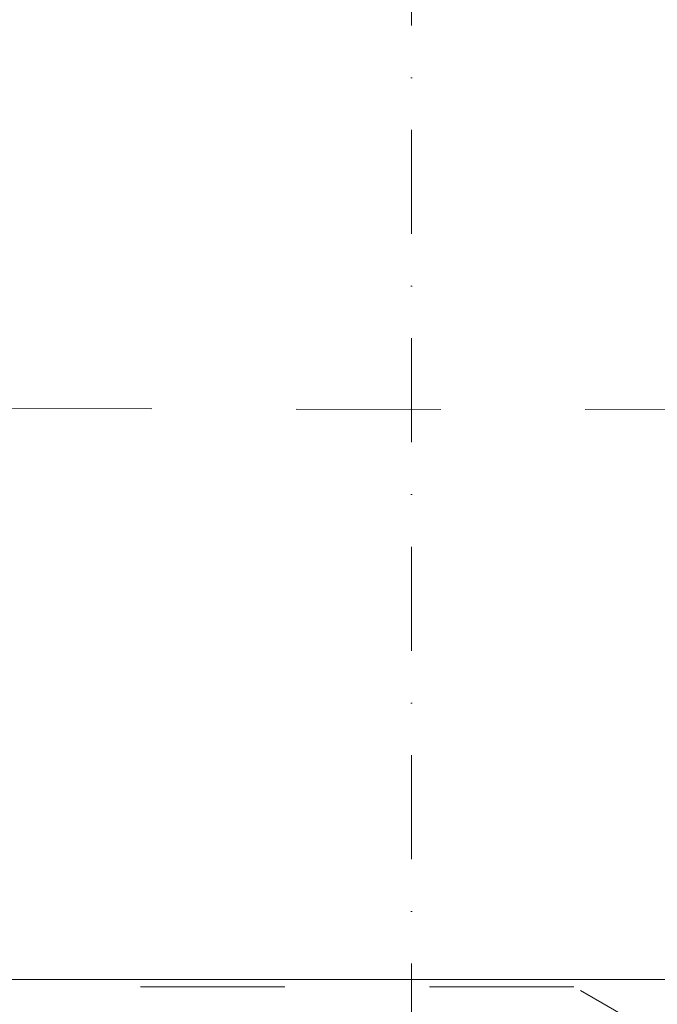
# Model space of a CAD drawing. Header units: centimetres. Extents: x -520 to 22173, y -1503 to 4054.
# Tile 22 of 82: x 1783 to 2004, y 1583 to 1923. Entities that reach past the tile are written whole.
import ezdxf
from ezdxf.enums import TextEntityAlignment as Align

# ---------------------------------------------------------------- set-up
doc = ezdxf.new("R2010")
doc.units = ezdxf.units.CM
doc.header["$LTSCALE"] = 0.1
doc.header["$MEASUREMENT"] = 0
for name, pattern in [('Kropki i Kreski', [720, 360, -180, 0, -180]), ('Przerywana długa', [1000, 500, -500]), ('Wipeout_Contour', [1000, 0, -1000])]:
    doc.linetypes.add(name, pattern=pattern)
for name, color, linetype in [('2_ściany zewnętrzne.ISTN', 7, 'Continuous'), ('4_osie.ISTN', 7, 'Continuous'), ('5_opisy.K_IR', 7, 'Continuous')]:
    doc.layers.add(name, color=color, linetype=linetype)
doc.styles.add('GENERATED_STYLE_1', font='txt')

# ---------------------------------------------------------------- blocks, each defined once
blk = doc.blocks.new('Ściana_1_3', base_point=(790.56, 1566.14))
at = {"color": 254, "linetype": 'Wipeout_Contour', "lineweight": 0, "ltscale": 9453.590512}
blk.add_wipeout([(790.56, 1566.14), (2505.57, 1566.14), (2505.57, 1591.14), (790.56, 1591.14)], dxfattribs=at).dxf.layer = '2_ściany zewnętrzne.ISTN'
at = {"layer": '2_ściany zewnętrzne.ISTN', "color": 252, "linetype": 'Continuous', "lineweight": 13, "flags": 128}
blk.add_lwpolyline([(2505.57, 1591.14), (790.56, 1591.14)], dxfattribs=at)
blk = doc.blocks.new('Standardowy znacznik osi[2]_3', base_point=(1918.63, -1423.37))
at = {"layer": '4_osie.ISTN', "color": 252, "linetype": 'Kropki i Kreski', "lineweight": 0}
blk.add_line((1918.63, -1323.37), (1918.63, 2396.64), dxfattribs=at)
at = {"layer": '4_osie.ISTN', "color": 252, "lineweight": 0, "style": 'GENERATED_STYLE_1'}
for tag, p in [('AC_MarkerText_1_1', (1918.63, 2538.34)), ('AC_MarkerText_1_0', (1918.63, -1461.66))]:
    blk.add_attdef(tag, text='', height=35, rotation=360, dxfattribs=at).set_placement(p, align=Align.MIDDLE_CENTER)

msp = doc.modelspace()

# ---------------------------------------------------------------- block references
at = {"layer": '2_ściany zewnętrzne.ISTN', "color": 252, "lineweight": 0}
msp.add_blockref('Ściana_1_3', (790.56, 1566.14), dxfattribs=at)

# ---------------------------------------------------------------- next in the draw order: linework, layer by layer
at = {"layer": '5_opisy.K_IR', "color": 252, "linetype": 'Przerywana długa', "lineweight": 15}
msp.add_lwpolyline([(3066.13, 531.7), (3066.3, 751.35), (2686.32, 1408.83), (2028.72, 1788.15), (1717.37, 1788.69), (1717.37, 1917.08), (1567.36, 1917.08), (1567.37, 1589.26)], dxfattribs=at)
msp.add_lwpolyline([(2866.13, 697.35), (2540.1, 1262.56), (1974.82, 1588.64), (1322.43, 1588.63), (757.36, 1262.41), (431.13, 697.35), (431.13, 517.23), (231.13, 517.23), (231.13, 291.14), (431.13, 291.14), (431.13, 44.91), (757.36, -520.13), (1322.43, -846.35), (1974.83, -846.35), (2540.47, -519.6), (2866.7, 45.43)], close=True, dxfattribs=at)

# ---------------------------------------------------------------- next in the draw order: block references
at = {"layer": '4_osie.ISTN', "color": 252, "linetype": 'Continuous', "lineweight": 0}
msp.add_blockref('Standardowy znacznik osi[2]_3', (1918.63, -1423.37), dxfattribs=at)

doc.saveas('drawing.dxf')
